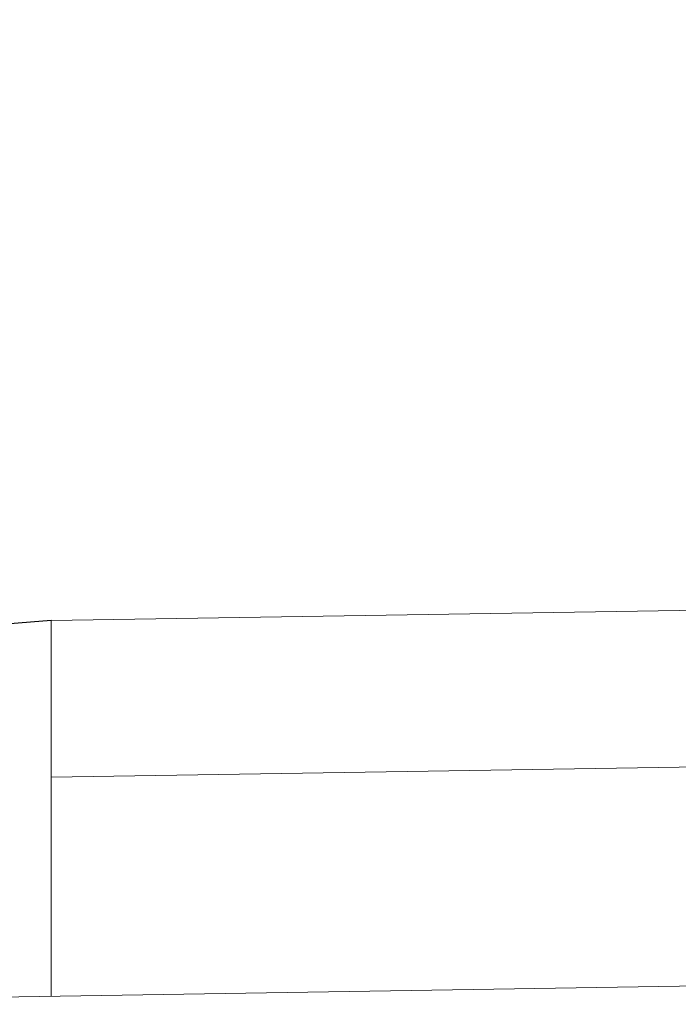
# Model space of a CAD drawing. Header units: feet. Extents: x 1615653 to 1618118, y 708897 to 711917.
# Tile 59 of 183: x 1618069.2813 to 1618069.369, y 710709.5946 to 710709.7257. Entities that reach past the tile are written whole.
import ezdxf

# ---------------------------------------------------------------- set-up
doc = ezdxf.new("R2010")
doc.units = ezdxf.units.FT
doc.header["$LTSCALE"] = 20
doc.header["$MEASUREMENT"] = 0
doc.layers.add('Level 21', color=7, linetype='Continuous', lineweight=0)
doc.layers.add('Level 8', color=7, linetype='Continuous', lineweight=0)

msp = doc.modelspace()

# ---------------------------------------------------------------- linework, layer by layer
at = {"layer": 'Level 21', "color": 7, "linetype": 'Continuous', "lineweight": 13}
for p, q in [((1618074.28459, 710709.72565), (1618069.28552, 710709.64567)), ((1618074.28492, 710709.70482), (1618069.28552, 710709.62483)), ((1618074.28539, 710709.67566), (1618069.21886, 710709.59459)), ((1618069.28552, 710709.59566), (1618069.28552, 710709.64567))]:
    msp.add_line(p, q, dxfattribs=at)
at = {"layer": 'Level 8', "color": 3, "linetype": 'Continuous', "lineweight": -3}
msp.add_line((1618069.28552, 710709.64567), (1618068.88561, 710709.61367), dxfattribs=at)

doc.saveas('drawing.dxf')
